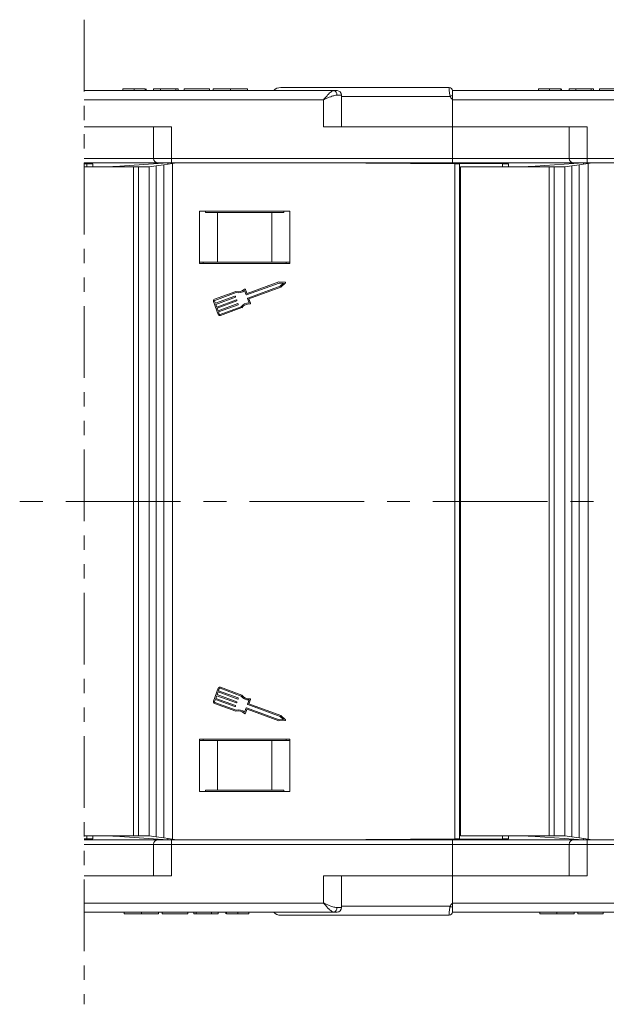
# Model space of a CAD drawing. Header units: millimetres. Extents: x 2628 to 3550, y -116 to 536.
# Tile 15 of 48: x 3227 to 3292, y 23 to 132. Entities that reach past the tile are written whole.
import ezdxf

# ---------------------------------------------------------------- set-up
doc = ezdxf.new("R2010")
doc.units = ezdxf.units.MM
doc.linetypes.add('CENTERX2', pattern=[20.32, 12.7, -2.54, 2.54, -2.54])
doc.linetypes.add('PHANTOM2', pattern=[31.75, 15.875, -3.175, 3.175, -3.175, 3.175, -3.175])

msp = doc.modelspace()

# ---------------------------------------------------------------- linework, layer by layer
at = {"color": 3, "linetype": 'PHANTOM2', "lineweight": 9, "ltscale": 0.5}
msp.add_line((3234.035, 132.189), (3234.03, 23.107), dxfattribs=at)
at = {"color": 7, "linetype": 'Continuous', "lineweight": 15}
for p, q in [((3238.311, 124.527), (3238.311, 124.327)), ((3239.547, 124.527), (3239.547, 124.327)), ((3240.788, 124.527), (3240.788, 124.327)), ((3240.875, 124.527), (3240.875, 124.327)), ((3241.696, 124.527), (3241.696, 124.327)), ((3242.465, 124.527), (3241.696, 124.527)), ((3242.465, 124.527), (3242.465, 124.327)), ((3244.157, 124.527), (3242.465, 124.527)), ((3244.157, 124.527), (3244.157, 124.327)), ((3244.414, 124.527), (3244.157, 124.527)), ((3244.414, 124.527), (3244.414, 124.327)), ((3245.08, 124.527), (3245.08, 124.327)), ((3247.901, 124.527), (3245.08, 124.527)), ((3247.901, 124.527), (3247.901, 124.327)), ((3248.311, 124.527), (3248.311, 124.327)), ((3250.214, 124.527), (3250.214, 124.327)), ((3252.106, 124.527), (3252.106, 124.327)), ((3255.785, 124.677), (3274.435, 124.677)), ((3274.435, 124.677), (3274.435, 124.677)), ((3284.311, 124.527), (3284.311, 124.327)), ((3285.547, 124.527), (3285.547, 124.327)), ((3286.788, 124.527), (3286.788, 124.327)), ((3286.875, 124.527), (3286.875, 124.327)), ((3287.696, 124.527), (3287.696, 124.327)), ((3288.465, 124.527), (3287.696, 124.527)), ((3288.465, 124.527), (3288.465, 124.327)), ((3290.157, 124.527), (3288.465, 124.527)), ((3290.157, 124.527), (3290.157, 124.327)), ((3290.414, 124.527), (3290.157, 124.527)), ((3290.414, 124.527), (3290.414, 124.327)), ((3291.08, 124.527), (3291.08, 124.327)), ((3293.901, 124.527), (3291.08, 124.527)), ((3234.034, 124.327), (3261.636, 124.327)), ((3260.517, 123.327), (3234.034, 123.327)), ((3260.517, 120.327), (3260.517, 123.327)), ((3261.636, 124.327), (3262.017, 124.327)), ((3262.008, 123.827), (3262.517, 123.827)), ((3262.517, 120.327), (3262.517, 123.827)), ((3274.55, 123.677), (3262.517, 123.677)), ((3274.785, 124.327), (3274.785, 123.802)), ((3274.785, 124.327), (3307.636, 124.327)), ((3274.785, 123.802), (3274.785, 123.327)), ((3306.517, 123.327), (3274.785, 123.327)), ((3274.785, 123.327), (3274.785, 120.327)), ((3243.706, 120.327), (3234.034, 120.327)), ((3241.706, 120.327), (3241.706, 116.827)), ((3243.706, 120.327), (3243.706, 116.827)), ((3260.517, 120.327), (3274.785, 120.327)), ((3274.785, 120.327), (3274.785, 116.827)), ((3289.706, 120.327), (3274.785, 120.327)), ((3287.706, 120.327), (3287.706, 116.827)), ((3289.706, 120.327), (3289.706, 116.827)), ((3234.034, 116.827), (3241.706, 116.827)), ((3241.706, 116.827), (3243.706, 116.827)), ((3243.706, 116.827), (3274.785, 116.827)), ((3243.706, 116.827), (3243.706, 116.327)), ((3274.785, 116.827), (3274.785, 116.327)), ((3274.785, 116.827), (3287.706, 116.827)), ((3287.706, 116.827), (3289.706, 116.827)), ((3289.706, 116.827), (3320.785, 116.827)), ((3289.706, 116.827), (3289.706, 116.327)), ((3242.169, 116.327), (3234.034, 116.327)), ((3234.325, 116.23), (3234.034, 116.231)), ((3234.034, 115.877), (3239.491, 115.877)), ((3234.325, 116.23), (3234.982, 116.227)), ((3234.325, 115.877), (3234.325, 116.23)), ((3234.982, 116.227), (3234.982, 115.877)), ((3236.742, 115.877), (3237.018, 115.896)), ((3237.188, 115.907), (3237.018, 115.896)), ((3237.018, 115.896), (3237.018, 115.877)), ((3237.958, 115.96), (3237.188, 115.907)), ((3237.188, 115.877), (3237.188, 115.907)), ((3243.285, 116.327), (3237.958, 115.96)), ((3237.958, 115.96), (3237.958, 115.877)), ((3239.491, 115.877), (3239.491, 78.827)), ((3239.491, 115.877), (3240.051, 115.877)), ((3240.051, 115.877), (3240.051, 78.827)), ((3240.051, 115.877), (3241.219, 115.877)), ((3241.219, 115.877), (3242.007, 115.992)), ((3241.219, 115.877), (3241.219, 78.827)), ((3242.007, 115.992), (3242.829, 116.113)), ((3242.007, 115.992), (3242.007, 78.827)), ((3243.706, 116.327), (3242.206, 116.327)), ((3242.829, 116.113), (3243.814, 116.257)), ((3242.829, 78.827), (3242.829, 116.113)), ((3243.285, 116.18), (3243.285, 116.327)), ((3274.785, 116.327), (3243.706, 116.327)), ((3244.285, 116.327), (3243.814, 116.257)), ((3243.814, 116.257), (3243.814, 78.827)), ((3274.783, 116.257), (3260.285, 116.327)), ((3275.074, 116.23), (3260.285, 116.327)), ((3280.325, 116.23), (3274.783, 116.257)), ((3274.783, 116.232), (3274.783, 116.257)), ((3288.169, 116.327), (3274.785, 116.327)), ((3275.074, 78.827), (3275.074, 116.23)), ((3275.074, 116.23), (3275.574, 116.227)), ((3275.574, 116.227), (3275.574, 78.827)), ((3275.689, 115.877), (3275.689, 78.827)), ((3275.689, 115.877), (3285.491, 115.877)), ((3280.325, 116.23), (3280.982, 116.227)), ((3280.325, 115.877), (3280.325, 116.23)), ((3280.982, 116.227), (3280.982, 115.877)), ((3282.742, 115.877), (3283.018, 115.896)), ((3283.188, 115.907), (3283.018, 115.896)), ((3283.018, 115.896), (3283.018, 115.877)), ((3283.958, 115.96), (3283.188, 115.907)), ((3283.188, 115.877), (3283.188, 115.907)), ((3289.285, 116.327), (3283.958, 115.96)), ((3283.958, 115.96), (3283.958, 115.877)), ((3285.491, 115.877), (3285.491, 78.827)), ((3285.491, 115.877), (3286.051, 115.877)), ((3286.051, 115.877), (3286.051, 78.827)), ((3286.051, 115.877), (3287.219, 115.877)), ((3287.219, 115.877), (3288.007, 115.992)), ((3287.219, 115.877), (3287.219, 78.827)), ((3288.007, 115.992), (3288.829, 116.113)), ((3288.007, 115.992), (3288.007, 78.827)), ((3289.706, 116.327), (3288.206, 116.327)), ((3288.829, 116.113), (3289.814, 116.257)), ((3288.829, 78.827), (3288.829, 116.113)), ((3289.285, 116.18), (3289.285, 116.327)), ((3320.785, 116.327), (3289.706, 116.327)), ((3290.285, 116.327), (3289.814, 116.257)), ((3289.814, 116.257), (3289.814, 78.827)), ((3256.785, 110.977), (3246.785, 110.977)), ((3246.785, 110.977), (3246.785, 105.177)), ((3247.452, 110.827), (3247.452, 110.977)), ((3248.785, 110.827), (3247.452, 110.827)), ((3248.785, 105.327), (3248.785, 110.827)), ((3254.785, 110.827), (3248.785, 110.827)), ((3254.785, 105.327), (3254.785, 110.827)), ((3256.119, 110.827), (3254.785, 110.827)), ((3256.119, 110.977), (3256.119, 110.827)), ((3256.785, 105.177), (3256.785, 110.977)), ((3248.785, 105.327), (3246.785, 105.327)), ((3246.785, 105.177), (3256.785, 105.177)), ((3247.185, 105.327), (3247.185, 105.177)), ((3254.785, 105.327), (3248.785, 105.327)), ((3256.785, 105.327), (3254.785, 105.327)), ((3256.385, 105.327), (3256.385, 105.177)), ((3255.608, 103.014), (3251.996, 101.694)), ((3255.589, 103.143), (3252.072, 101.858)), ((3252.127, 101.334), (3255.74, 102.654)), ((3252.261, 101.247), (3255.808, 102.543)), ((3256.254, 103.109), (3255.589, 103.143)), ((3256.097, 102.989), (3255.608, 103.014)), ((3255.74, 102.654), (3256.097, 102.989)), ((3255.808, 102.543), (3256.294, 102.998)), ((3250.832, 102.084), (3248.453, 101.216)), ((3250.838, 101.951), (3248.497, 101.096)), ((3248.547, 100.774), (3250.72, 101.568)), ((3250.764, 101.448), (3248.591, 100.654)), ((3250.761, 101.549), (3250.783, 101.489)), ((3251.955, 101.713), (3251.785, 102.177)), ((3252.031, 101.877), (3251.872, 102.311)), ((3248.339, 100.97), (3248.865, 99.531)), ((3248.459, 101.014), (3248.547, 100.774)), ((3248.591, 100.654), (3248.7, 100.354)), ((3248.7, 100.354), (3250.874, 101.148)), ((3250.918, 101.028), (3248.744, 100.234)), ((3248.854, 99.934), (3251.027, 100.729)), ((3251.071, 100.609), (3248.897, 99.815)), ((3249.067, 99.537), (3251.408, 100.392)), ((3250.915, 101.129), (3250.937, 101.069)), ((3251.068, 100.71), (3251.09, 100.65)), ((3252.277, 100.83), (3252.108, 101.293)), ((3252.43, 100.783), (3252.261, 101.247)), ((3248.744, 100.234), (3248.854, 99.934)), ((3248.897, 99.815), (3248.985, 99.575)), ((3249.111, 99.417), (3251.489, 100.286)), ((3239.491, 78.827), (3239.491, 41.777)), ((3240.051, 78.827), (3240.051, 41.777)), ((3241.219, 78.827), (3241.219, 41.777)), ((3242.007, 78.827), (3242.007, 41.661)), ((3242.829, 41.54), (3242.829, 78.827)), ((3243.814, 78.827), (3243.814, 41.396)), ((3275.074, 41.423), (3275.074, 78.827)), ((3275.574, 78.827), (3275.574, 41.427)), ((3275.689, 78.827), (3275.689, 41.777)), ((3285.491, 78.827), (3285.491, 41.777)), ((3286.051, 78.827), (3286.051, 41.777)), ((3287.219, 78.827), (3287.219, 41.777)), ((3288.007, 78.827), (3288.007, 41.661)), ((3288.829, 41.54), (3288.829, 78.827)), ((3289.814, 78.827), (3289.814, 41.396)), ((3248.865, 58.123), (3248.339, 56.683)), ((3248.985, 58.079), (3248.897, 57.839)), ((3248.897, 57.839), (3251.071, 57.045)), ((3251.408, 57.262), (3249.067, 58.117)), ((3251.489, 57.368), (3249.111, 58.237)), ((3248.547, 56.879), (3248.459, 56.64)), ((3250.72, 56.085), (3248.547, 56.879)), ((3248.7, 57.299), (3248.591, 56.999)), ((3248.591, 56.999), (3250.764, 56.205)), ((3250.874, 56.505), (3248.7, 57.299)), ((3248.854, 57.719), (3248.744, 57.419)), ((3248.744, 57.419), (3250.918, 56.625)), ((3251.027, 56.925), (3248.854, 57.719)), ((3251.09, 57.004), (3251.068, 56.944)), ((3252.108, 56.36), (3252.277, 56.824)), ((3252.261, 56.406), (3252.43, 56.87)), ((3248.453, 56.438), (3250.832, 55.569)), ((3248.497, 56.558), (3250.838, 55.703)), ((3250.783, 56.164), (3250.761, 56.104)), ((3250.937, 56.584), (3250.915, 56.524)), ((3251.785, 55.477), (3251.955, 55.94)), ((3251.872, 55.343), (3252.031, 55.776)), ((3251.996, 55.959), (3255.608, 54.639)), ((3252.072, 55.796), (3255.589, 54.511)), ((3255.74, 54.999), (3252.127, 56.319)), ((3255.808, 55.11), (3252.261, 56.406)), ((3255.589, 54.511), (3256.254, 54.545)), ((3255.608, 54.639), (3256.097, 54.665)), ((3256.097, 54.665), (3255.74, 54.999)), ((3256.294, 54.655), (3255.808, 55.11)), ((3256.785, 52.477), (3246.785, 52.477)), ((3246.785, 52.477), (3246.785, 46.677)), ((3247.185, 52.477), (3247.185, 52.327)), ((3256.385, 52.477), (3256.385, 52.327)), ((3256.785, 46.677), (3256.785, 52.477)), ((3248.785, 52.327), (3246.785, 52.327)), ((3248.785, 52.327), (3248.785, 46.827)), ((3254.785, 52.327), (3248.785, 52.327)), ((3254.785, 52.327), (3254.785, 46.827)), ((3256.785, 52.327), (3254.785, 52.327)), ((3246.785, 46.677), (3256.785, 46.677)), ((3247.452, 46.827), (3247.452, 46.677)), ((3248.785, 46.827), (3247.452, 46.827)), ((3254.785, 46.827), (3248.785, 46.827)), ((3256.119, 46.827), (3254.785, 46.827)), ((3256.119, 46.677), (3256.119, 46.827)), ((3239.491, 41.777), (3234.031, 41.777)), ((3234.325, 41.424), (3234.325, 41.777)), ((3234.982, 41.777), (3234.982, 41.427)), ((3237.018, 41.758), (3236.742, 41.777)), ((3237.018, 41.777), (3237.018, 41.758)), ((3237.018, 41.758), (3237.188, 41.746)), ((3237.188, 41.746), (3237.188, 41.777)), ((3237.188, 41.746), (3237.958, 41.693)), ((3237.958, 41.777), (3237.958, 41.693)), ((3237.958, 41.693), (3243.285, 41.327)), ((3240.051, 41.777), (3239.491, 41.777)), ((3241.219, 41.777), (3240.051, 41.777)), ((3242.007, 41.661), (3241.219, 41.777)), ((3242.829, 41.54), (3242.007, 41.661)), ((3243.814, 41.396), (3242.829, 41.54)), ((3243.285, 41.327), (3243.285, 41.473)), ((3285.491, 41.777), (3275.689, 41.777)), ((3280.325, 41.424), (3280.325, 41.777)), ((3280.982, 41.777), (3280.982, 41.427)), ((3283.018, 41.758), (3282.742, 41.777)), ((3283.018, 41.777), (3283.018, 41.758)), ((3283.018, 41.758), (3283.188, 41.746)), ((3283.188, 41.746), (3283.188, 41.777)), ((3283.188, 41.746), (3283.958, 41.693)), ((3283.958, 41.777), (3283.958, 41.693)), ((3283.958, 41.693), (3289.285, 41.327)), ((3286.051, 41.777), (3285.491, 41.777)), ((3287.219, 41.777), (3286.051, 41.777)), ((3288.007, 41.661), (3287.219, 41.777)), ((3288.829, 41.54), (3288.007, 41.661)), ((3289.814, 41.396), (3288.829, 41.54)), ((3289.285, 41.327), (3289.285, 41.473)), ((3234.031, 41.422), (3234.325, 41.424)), ((3242.169, 41.327), (3234.031, 41.327)), ((3234.031, 40.827), (3241.706, 40.827)), ((3234.982, 41.427), (3234.325, 41.424)), ((3241.706, 40.827), (3241.706, 37.327)), ((3241.706, 40.827), (3243.706, 40.827)), ((3243.706, 41.327), (3242.206, 41.327)), ((3274.785, 41.327), (3243.706, 41.327)), ((3243.706, 40.827), (3243.706, 41.327)), ((3243.706, 40.827), (3274.785, 40.827)), ((3243.706, 37.327), (3243.706, 40.827)), ((3243.814, 41.396), (3244.285, 41.327)), ((3260.285, 41.327), (3275.074, 41.423)), ((3260.285, 41.327), (3274.783, 41.397)), ((3274.783, 41.397), (3280.325, 41.424)), ((3274.783, 41.397), (3274.783, 41.422)), ((3274.785, 40.827), (3274.785, 41.327)), ((3288.169, 41.327), (3274.785, 41.327)), ((3274.785, 37.327), (3274.785, 40.827)), ((3274.785, 40.827), (3287.706, 40.827)), ((3275.574, 41.427), (3275.074, 41.423)), ((3280.982, 41.427), (3280.325, 41.424)), ((3287.706, 40.827), (3287.706, 37.327)), ((3287.706, 40.827), (3289.706, 40.827)), ((3289.706, 41.327), (3288.206, 41.327)), ((3320.785, 41.327), (3289.706, 41.327)), ((3289.706, 40.827), (3289.706, 41.327)), ((3289.706, 40.827), (3320.785, 40.827)), ((3289.706, 37.327), (3289.706, 40.827)), ((3289.814, 41.396), (3290.285, 41.327)), ((3243.706, 37.327), (3234.031, 37.327)), ((3260.517, 37.327), (3260.517, 34.327)), ((3260.517, 37.327), (3274.785, 37.327)), ((3262.517, 33.827), (3262.517, 37.327)), ((3274.785, 34.327), (3274.785, 37.327)), ((3289.706, 37.327), (3274.785, 37.327)), ((3260.517, 34.327), (3234.03, 34.327)), ((3262.008, 33.827), (3262.517, 33.827)), ((3274.55, 33.977), (3262.517, 33.977)), ((3306.517, 34.327), (3274.785, 34.327)), ((3274.785, 33.852), (3274.785, 34.327)), ((3274.785, 33.327), (3274.785, 33.852)), ((3234.03, 33.327), (3261.636, 33.327)), ((3238.465, 33.127), (3238.465, 33.327)), ((3240.357, 33.127), (3240.357, 33.327)), ((3242.26, 33.127), (3242.26, 33.327)), ((3242.67, 33.127), (3242.67, 33.327)), ((3242.67, 33.127), (3245.49, 33.127)), ((3245.49, 33.127), (3245.49, 33.327)), ((3246.157, 33.127), (3246.157, 33.327)), ((3246.157, 33.127), (3246.414, 33.127)), ((3246.414, 33.127), (3246.414, 33.327)), ((3246.414, 33.127), (3248.106, 33.127)), ((3248.106, 33.127), (3248.106, 33.327)), ((3248.106, 33.127), (3248.875, 33.127)), ((3248.875, 33.127), (3248.875, 33.327)), ((3249.696, 33.127), (3249.696, 33.327)), ((3249.783, 33.127), (3249.783, 33.327)), ((3251.024, 33.127), (3251.024, 33.327)), ((3252.26, 33.127), (3252.26, 33.327)), ((3255.785, 32.977), (3274.435, 32.977)), ((3261.636, 33.327), (3262.017, 33.327)), ((3274.435, 32.977), (3274.435, 32.977)), ((3274.785, 33.327), (3307.636, 33.327)), ((3284.465, 33.127), (3284.465, 33.327)), ((3286.357, 33.127), (3286.357, 33.327)), ((3288.26, 33.127), (3288.26, 33.327)), ((3288.67, 33.127), (3288.67, 33.327)), ((3288.67, 33.127), (3291.49, 33.127)), ((3291.49, 33.127), (3291.49, 33.327))]:
    msp.add_line(p, q, dxfattribs=at)
at = {"color": 1, "linetype": 'CENTERX2', "lineweight": 13}
msp.add_line((3468.21, 78.827), (2917.548, 78.827), dxfattribs=at)
at = {"color": 7, "linetype": 'Continuous', "lineweight": 15}
for centre, radius, start, end in [((3255.785, 123.677), 1, 90, 139.4584), ((3274.435, 124.327), 0.35, 0.00166, 90.00559), ((3274.435, 124.327), 0.35, 0, 90), ((3261.561, 123.882), 0.451, 352.91865, 80.4798), ((3262.017, 123.827), 0.5, 0, 90), ((3295.891, 83.78), 45.245, 117.80537, 118.14247), ((3242.206, 116.827), 0.5, 180, 270), ((3288.206, 116.827), 0.5, 180, 270), ((3256.251, 103.045), 0.0638, 313.09192, 87.049), ((3250.731, 101.538), 0.0319, 20.07046, 110.07046), ((3250.753, 101.478), 0.0319, 290.07046, 20.07046), ((3251.089, 102.998), 0.949, 254.2528, 315.58546), ((3251.089, 102.998), 1.076, 256.51116, 310.30711), ((3251.812, 102.289), 0.0638, 20.07046, 135.58546), ((3251.985, 101.724), 0.0319, 200.07046, 290.07046), ((3252.061, 101.888), 0.0319, 200.07046, 290.07046), ((3248.519, 101.036), 0.192, 110.07046, 200.07046), ((3248.519, 101.036), 0.0638, 110.07046, 200.07046), ((3250.885, 101.118), 0.0319, 20.07046, 110.07046), ((3250.907, 101.058), 0.0319, 290.07046, 20.07046), ((3251.038, 100.699), 0.0319, 20.07046, 110.07046), ((3251.06, 100.639), 0.0319, 290.07046, 20.07046), ((3252.274, 99.753), 1.076, 89.8338, 143.62975), ((3252.274, 99.753), 0.949, 84.55545, 145.88812), ((3252.138, 101.304), 0.0319, 110.07046, 200.07046), ((3252.37, 100.762), 0.0638, 264.55545, 20.07046), ((3249.045, 99.597), 0.192, 200.07046, 290.07046), ((3249.045, 99.597), 0.0638, 200.07046, 290.07046), ((3249.045, 58.057), 0.192, 69.92954, 159.92954), ((3249.045, 58.057), 0.0638, 69.92954, 159.92954), ((3251.038, 56.955), 0.0319, 249.92954, 339.92954), ((3251.06, 57.015), 0.0319, 339.92954, 69.92954), ((3252.274, 57.9), 1.076, 216.37025, 270.1662), ((3252.274, 57.9), 0.949, 214.11188, 275.44455), ((3252.37, 56.892), 0.0638, 339.92954, 95.44455), ((3248.519, 56.618), 0.192, 159.92954, 249.92954), ((3248.519, 56.618), 0.0638, 159.92954, 249.92954), ((3250.731, 56.115), 0.0319, 249.92954, 339.92954), ((3250.753, 56.175), 0.0319, 339.92954, 69.92954), ((3251.089, 54.656), 1.076, 49.69289, 103.48884), ((3250.885, 56.535), 0.0319, 249.92954, 339.92954), ((3250.907, 56.595), 0.0319, 339.92954, 69.92954), ((3251.985, 55.929), 0.0319, 69.92954, 159.92954), ((3252.061, 55.766), 0.0319, 69.92954, 159.92954), ((3252.138, 56.349), 0.0319, 159.92954, 249.92954), ((3251.089, 54.656), 0.949, 44.41454, 105.7472), ((3251.812, 55.364), 0.0638, 224.41454, 339.92954), ((3256.251, 54.609), 0.0638, 272.951, 46.90808), ((3242.206, 40.827), 0.5, 90, 180), ((3288.206, 40.827), 0.5, 90, 180), ((3261.561, 33.771), 0.451, 279.5202, 7.08135), ((3262.017, 33.827), 0.5, 270, 0), ((3295.891, 73.873), 45.245, 241.85753, 242.19463), ((3255.785, 33.977), 1, 220.5416, 270), ((3274.435, 33.327), 0.35, 269.99441, 359.99834), ((3274.435, 33.327), 0.35, 270, 0)]:
    msp.add_arc(centre, radius, start, end, dxfattribs=at)
for points, knots in [([(3239.547, 124.527), (3239.351, 124.527), (3238.963, 124.527), (3238.518, 124.527), (3238.334, 124.527), (3238.319, 124.527), (3238.311, 124.527)], [0, 0, 0, 0, 0.2802457, 0.5584161, 0.7788266, 1, 1, 1, 1]), ([(3240.788, 124.527), (3240.725, 124.527), (3240.599, 124.527), (3240.158, 124.527), (3239.779, 124.527), (3239.547, 124.527)], [0, 0, 0, 0, 0.2801216, 0.5603549, 1, 1, 1, 1]), ([(3250.214, 124.527), (3249.918, 124.527), (3249.328, 124.527), (3248.665, 124.527), (3248.349, 124.527), (3248.324, 124.527), (3248.311, 124.527)], [0, 0, 0, 0, 0.2799425, 0.558704, 0.7790449, 1, 1, 1, 1]), ([(3252.106, 124.527), (3252.086, 124.527), (3252.047, 124.527), (3251.581, 124.527), (3250.91, 124.527), (3250.446, 124.527), (3250.214, 124.527)], [0, 0, 0, 0, 0.280551, 0.5594882, 0.779434, 1, 1, 1, 1]), ([(3274.55, 123.677), (3274.539, 123.713), (3274.503, 123.826), (3274.466, 124.036), (3274.441, 124.29), (3274.433, 124.512), (3274.433, 124.652), (3274.435, 124.669), (3274.435, 124.677)], [0, 0, 0, 0, 0.07361036, 0.22528134, 0.41271887, 0.61605406, 0.82678302, 1, 1, 1, 1]), ([(3285.547, 124.527), (3285.351, 124.527), (3284.963, 124.527), (3284.518, 124.527), (3284.334, 124.527), (3284.319, 124.527), (3284.311, 124.527)], [0, 0, 0, 0, 0.2802457, 0.5584161, 0.7788266, 1, 1, 1, 1]), ([(3286.788, 124.527), (3286.725, 124.527), (3286.599, 124.527), (3286.158, 124.527), (3285.779, 124.527), (3285.547, 124.527)], [0, 0, 0, 0, 0.2801216, 0.5603549, 1, 1, 1, 1]), ([(3261.636, 124.327), (3261.608, 124.324), (3261.552, 124.317), (3261.446, 124.265), (3261.317, 124.174), (3261.201, 124.07), (3261.044, 123.917), (3260.889, 123.751), (3260.723, 123.564), (3260.644, 123.473), (3260.599, 123.421), (3260.573, 123.391), (3260.55, 123.364), (3260.535, 123.347), (3260.527, 123.338), (3260.521, 123.331), (3260.519, 123.329), (3260.517, 123.327)], [0, 0, 0, 0, 0.1010295, 0.2049461, 0.3371683, 0.4742971, 0.5161999, 0.7436507, 0.8530899, 0.914248, 0.9321698, 0.9601369, 0.976545, 0.9861936, 0.994698, 0.9959318, 1, 1, 1, 1]), ([(3260.517, 123.327), (3260.52, 123.328), (3260.531, 123.333), (3260.569, 123.349), (3260.615, 123.369), (3260.873, 123.48), (3261.269, 123.647), (3261.722, 123.801), (3261.929, 123.82), (3262.008, 123.827)], [0, 0, 0, 0, 0.0050875, 0.0203691, 0.0708073, 0.0890863, 0.5003107, 0.809226, 1, 1, 1, 1]), ([(3274.785, 123.327), (3274.784, 123.328), (3274.715, 123.421), (3274.631, 123.534), (3274.562, 123.655), (3274.55, 123.677)], [0, 0, 0, 0, 0.0120871, 0.8246302, 1, 1, 1, 1]), ([(3260.517, 34.327), (3260.52, 34.326), (3260.531, 34.321), (3260.569, 34.304), (3260.615, 34.285), (3260.873, 34.173), (3261.269, 34.007), (3261.722, 33.852), (3261.929, 33.834), (3262.008, 33.827)], [0, 0, 0, 0, 0.00508751, 0.02036912, 0.07080725, 0.08908627, 0.50031067, 0.809226, 1, 1, 1, 1]), ([(3261.636, 33.327), (3261.608, 33.33), (3261.552, 33.336), (3261.446, 33.388), (3261.317, 33.479), (3261.201, 33.583), (3261.044, 33.736), (3260.889, 33.902), (3260.723, 34.09), (3260.644, 34.181), (3260.599, 34.233), (3260.573, 34.263), (3260.55, 34.289), (3260.535, 34.306), (3260.527, 34.315), (3260.521, 34.322), (3260.519, 34.325), (3260.517, 34.327)], [0, 0, 0, 0, 0.10102949, 0.20494614, 0.33716829, 0.47429709, 0.5161999, 0.74365074, 0.85308987, 0.91424801, 0.93216977, 0.96013693, 0.97654495, 0.98619361, 0.99469798, 0.99593178, 1, 1, 1, 1]), ([(3274.55, 33.977), (3274.539, 33.94), (3274.503, 33.827), (3274.466, 33.617), (3274.441, 33.364), (3274.433, 33.142), (3274.433, 33.002), (3274.435, 32.984), (3274.435, 32.977)], [0, 0, 0, 0, 0.0736104, 0.2252813, 0.4127189, 0.6160541, 0.826783, 1, 1, 1, 1]), ([(3274.785, 34.327), (3274.784, 34.325), (3274.715, 34.232), (3274.631, 34.119), (3274.562, 33.998), (3274.55, 33.977)], [0, 0, 0, 0, 0.0120871, 0.8246302, 1, 1, 1, 1]), ([(3238.465, 33.127), (3238.485, 33.127), (3238.524, 33.127), (3238.99, 33.127), (3239.661, 33.127), (3240.125, 33.127), (3240.357, 33.127)], [0, 0, 0, 0, 0.280551, 0.5594882, 0.779434, 1, 1, 1, 1]), ([(3240.357, 33.127), (3240.653, 33.127), (3241.243, 33.127), (3241.906, 33.127), (3242.221, 33.127), (3242.247, 33.127), (3242.26, 33.127)], [0, 0, 0, 0, 0.2799425, 0.558704, 0.7790449, 1, 1, 1, 1]), ([(3249.783, 33.127), (3249.846, 33.127), (3249.971, 33.127), (3250.412, 33.127), (3250.792, 33.127), (3251.024, 33.127)], [0, 0, 0, 0, 0.28012164, 0.5603549, 1, 1, 1, 1]), ([(3251.024, 33.127), (3251.219, 33.127), (3251.608, 33.127), (3252.053, 33.127), (3252.236, 33.127), (3252.252, 33.127), (3252.26, 33.127)], [0, 0, 0, 0, 0.2802457, 0.5584161, 0.7788266, 1, 1, 1, 1]), ([(3284.465, 33.127), (3284.485, 33.127), (3284.524, 33.127), (3284.99, 33.127), (3285.661, 33.127), (3286.125, 33.127), (3286.357, 33.127)], [0, 0, 0, 0, 0.280551, 0.5594882, 0.779434, 1, 1, 1, 1]), ([(3286.357, 33.127), (3286.653, 33.127), (3287.243, 33.127), (3287.906, 33.127), (3288.221, 33.127), (3288.247, 33.127), (3288.26, 33.127)], [0, 0, 0, 0, 0.2799425, 0.558704, 0.7790449, 1, 1, 1, 1])]:
    msp.add_open_spline(points, degree=3, knots=knots, dxfattribs=at)

doc.saveas('drawing.dxf')
